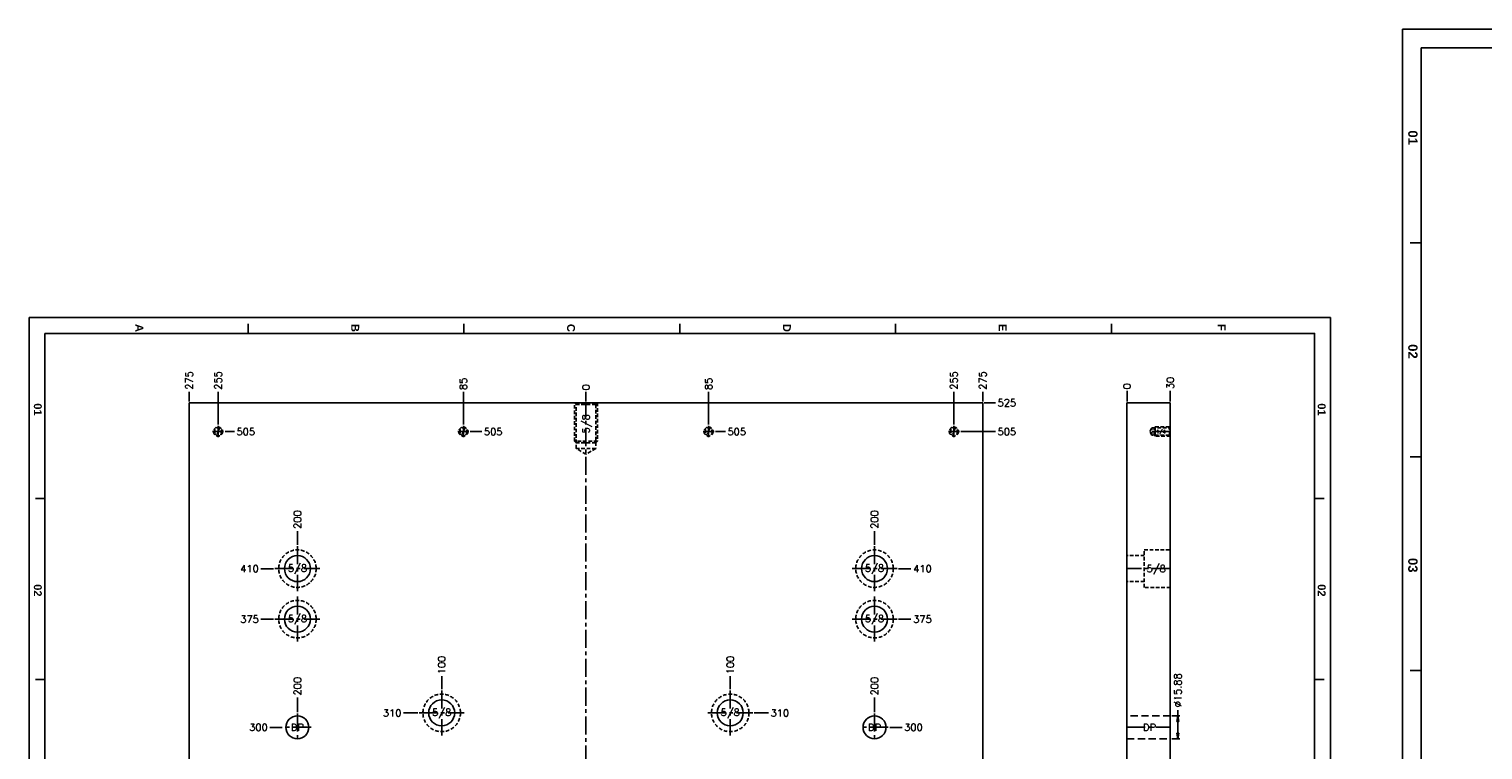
# Model space of a CAD drawing. Extents: x 2651 to 11825, y -3833 to 1075.
# Tile 114 of 256: x 3603 to 4610, y -1863 to -1363. Entities that reach past the tile are written whole.
import ezdxf
from ezdxf.enums import TextEntityAlignment as Align

# ---------------------------------------------------------------- set-up
doc = ezdxf.new("R2010")
doc.units = 0
doc.header["$LTSCALE"] = 10
for name, pattern in [('CENTER', [2, 1.25, -0.25, 0.25, -0.25]), ('DASHED', [0.75, 0.5, -0.25]), ('HIDDEN', [0.375, 0.25, -0.125])]:
    doc.linetypes.add(name, pattern=pattern)
doc.layers.get('0').update_dxf_attribs({"linetype": 'CONTINUOUS'})
doc.layers.get('Defpoints').update_dxf_attribs({"linetype": 'CONTINUOUS'})
for name, color, linetype in [('2', 7, 'CONTINUOUS'), ('96', 7, 'CONTINUOUS'), ('BOX', 4, 'CONTINUOUS'), ('CEN', 1, 'CENTER'), ('DIM', 3, 'CONTINUOUS'), ('HIDDEN', 6, 'HIDDEN'), ('PART', 7, 'CONTINUOUS'), ('TEXT', 4, 'CONTINUOUS')]:
    doc.layers.add(name, color=color, linetype=linetype)
doc.styles.get("Standard").update_dxf_attribs({"font": 'romans.shx'})
doc.dimstyles.new('T5', dxfattribs={"dimtxt": 5, "dimasz": 4, "dimexe": 1.5, "dimexo": 1, "dimgap": 1.5, "dimtad": 0, "dimrnd": 1.38778e-17, "dimzin": 9, "dimdsep": 46, "dimtxsty": 'Standard', "dimblk": 'CLOSED', "dimcen": 0, "dimclrd": 3, "dimclre": 3, "dimclrt": 3, "dimazin": 2, "dimtfac": 0.75, "dimtofl": 0, "dimtmove": 0, "dimatfit": 3, "dimfxl": 0, "dimtolj": 1, "dimarcsym": 0})

# ---------------------------------------------------------------- blocks, each defined once
blk = doc.blocks.new('*U2414', base_point=(1762, -708.4))
for radius in [3.17, 2.6]:
    blk.add_circle((1762, -708.4), radius)
at = {"layer": 'CEN'}
for p, q in [((1762, -704.5), (1762, -712.2)), ((1758.2, -708.4), (1765.8, -708.4))]:
    blk.add_line(p, q, dxfattribs=at)
blk = doc.blocks.new('*U2415', base_point=(1932, -708.4))
for radius in [3.17, 2.6]:
    blk.add_circle((1932, -708.4), radius)
at = {"layer": 'CEN'}
for p, q in [((1932, -704.5), (1932, -712.2)), ((1928.2, -708.4), (1935.8, -708.4))]:
    blk.add_line(p, q, dxfattribs=at)
blk = doc.blocks.new('*U2416', base_point=(2102, -708.4))
for radius in [3.17, 2.6]:
    blk.add_circle((2102, -708.4), radius)
at = {"layer": 'CEN'}
for p, q in [((2102, -704.5), (2102, -712.2)), ((2098.2, -708.4), (2105.8, -708.4))]:
    blk.add_line(p, q, dxfattribs=at)
blk = doc.blocks.new('*U2417', base_point=(2272, -708.4))
for radius in [3.17, 2.6]:
    blk.add_circle((2272, -708.4), radius)
at = {"layer": 'CEN'}
for p, q in [((2272, -704.5), (2272, -712.2)), ((2268.2, -708.4), (2275.8, -708.4))]:
    blk.add_line(p, q, dxfattribs=at)
blk = doc.blocks.new('*U2434', base_point=(1341.3, -803.4))
blk.add_circle((1341.3, -803.4), 13)
at = {"layer": 'CEN'}
for p, q in [((1341.3, -787.8), (1341.3, -819)), ((1325.7, -803.4), (1356.9, -803.4))]:
    blk.add_line(p, q, dxfattribs=at)
at = {"layer": 'PART'}
blk.add_circle((1341.3, -803.4), 9, dxfattribs=at)
blk = doc.blocks.new('*U2435', base_point=(1341.3, -838.4))
blk.add_circle((1341.3, -838.4), 13)
at = {"layer": 'CEN'}
for p, q in [((1341.3, -822.8), (1341.3, -854)), ((1325.7, -838.4), (1356.9, -838.4))]:
    blk.add_line(p, q, dxfattribs=at)
at = {"layer": 'PART'}
blk.add_circle((1341.3, -838.4), 9, dxfattribs=at)
blk = doc.blocks.new('*U2436', base_point=(1441.3, -903.4))
blk.add_circle((1441.3, -903.4), 13)
at = {"layer": 'CEN'}
for p, q in [((1441.3, -887.8), (1441.3, -919)), ((1425.7, -903.4), (1456.9, -903.4))]:
    blk.add_line(p, q, dxfattribs=at)
at = {"layer": 'PART'}
blk.add_circle((1441.3, -903.4), 9, dxfattribs=at)
blk = doc.blocks.new('*U2437', base_point=(1641.3, -903.4))
blk.add_circle((1641.3, -903.4), 13)
at = {"layer": 'CEN'}
for p, q in [((1641.3, -887.8), (1641.3, -919)), ((1625.7, -903.4), (1656.9, -903.4))]:
    blk.add_line(p, q, dxfattribs=at)
at = {"layer": 'PART'}
blk.add_circle((1641.3, -903.4), 9, dxfattribs=at)
blk = doc.blocks.new('*U2438', base_point=(1741.3, -838.4))
blk.add_circle((1741.3, -838.4), 13)
at = {"layer": 'CEN'}
for p, q in [((1741.3, -822.8), (1741.3, -854)), ((1725.7, -838.4), (1756.9, -838.4))]:
    blk.add_line(p, q, dxfattribs=at)
at = {"layer": 'PART'}
blk.add_circle((1741.3, -838.4), 9, dxfattribs=at)
blk = doc.blocks.new('*U2439', base_point=(1741.3, -803.4))
blk.add_circle((1741.3, -803.4), 13)
at = {"layer": 'CEN'}
for p, q in [((1741.3, -787.8), (1741.3, -819)), ((1725.7, -803.4), (1756.9, -803.4))]:
    blk.add_line(p, q, dxfattribs=at)
at = {"layer": 'PART'}
blk.add_circle((1741.3, -803.4), 9, dxfattribs=at)
blk = doc.blocks.new('*D2669')
at = {"layer": 'Defpoints', "color": 0}
for p in [(3988.7, -1614.8), (3988.7, -1622.4), (3988.7, -2147.4)]:
    blk.add_point(p, dxfattribs=at)
at = {"layer": 'DIM', "color": 3, "lineweight": -2}
blk.add_line((3988.7, -1621.4), (3988.7, -1614.8), dxfattribs=at)
at = {"layer": 'DIM', "color": 3, "insert": (3988.7, -1611.7), "char_height": 5, "attachment_point": 5, "rotation": 90}
blk.add_mtext('\\A1;0', dxfattribs=at)
blk = doc.blocks.new('_Closed')
at = {"color": 0, "linetype": 'ByBlock', "lineweight": -2}
for p, q in [((-1, 0.17), (0, 0)), ((-1, 0.17), (-1, -0.17)), ((0, 0), (-1, -0.17)), ((0, 0), (-1, 0))]:
    blk.add_line(p, q, dxfattribs=at)
blk = doc.blocks.new('*D2670')
at = {"layer": 'Defpoints', "color": 0}
for p in [(3713.7, -1614.8), (3713.7, -1622.4), (3988.7, -2147.4)]:
    blk.add_point(p, dxfattribs=at)
at = {"layer": 'DIM', "color": 3, "lineweight": -2}
blk.add_line((3713.7, -1621.4), (3713.7, -1614.8), dxfattribs=at)
at = {"layer": 'DIM', "color": 3, "insert": (3713.7, -1606.9), "char_height": 5, "attachment_point": 5, "rotation": 90}
blk.add_mtext('\\A1;275', dxfattribs=at)
blk = doc.blocks.new('*D2671')
at = {"layer": 'Defpoints', "color": 0}
for p in [(4263.7, -1614.8), (4263.7, -1622.4), (3988.7, -2147.4)]:
    blk.add_point(p, dxfattribs=at)
at = {"layer": 'DIM', "color": 3, "lineweight": -2}
blk.add_line((4263.7, -1621.4), (4263.7, -1614.8), dxfattribs=at)
at = {"layer": 'DIM', "color": 3, "insert": (4263.7, -1606.9), "char_height": 5, "attachment_point": 5, "rotation": 90}
blk.add_mtext('\\A1;275', dxfattribs=at)
blk = doc.blocks.new('*D2672')
at = {"layer": 'Defpoints', "color": 0}
for p in [(4263.7, -1622.4), (4272.5, -1622.4), (3988.7, -2147.4)]:
    blk.add_point(p, dxfattribs=at)
at = {"layer": 'DIM', "color": 3, "lineweight": -2}
blk.add_line((4264.7, -1622.4), (4272.5, -1622.4), dxfattribs=at)
at = {"layer": 'DIM', "color": 3, "insert": (4280.4, -1622.4), "char_height": 5, "attachment_point": 5}
blk.add_mtext('\\A1;525', dxfattribs=at)
blk = doc.blocks.new('*D2678')
at = {"layer": 'Defpoints', "color": 0}
for p in [(4247.5, -1642.4), (4272.5, -1642.4), (3988.7, -2147.4)]:
    blk.add_point(p, dxfattribs=at)
at = {"layer": 'DIM', "color": 3, "lineweight": -2}
blk.add_line((4248.5, -1642.4), (4272.5, -1642.4), dxfattribs=at)
at = {"layer": 'DIM', "color": 3, "insert": (4280.4, -1642.4), "char_height": 5, "attachment_point": 5}
blk.add_mtext('\\A1;505', dxfattribs=at)
blk = doc.blocks.new('*D2679')
at = {"layer": 'Defpoints', "color": 0}
for p in [(4243.7, -1614.8), (4243.7, -1638.5), (3988.7, -2147.4)]:
    blk.add_point(p, dxfattribs=at)
at = {"layer": 'DIM', "color": 3, "lineweight": -2}
blk.add_line((4243.7, -1637.5), (4243.7, -1614.8), dxfattribs=at)
at = {"layer": 'DIM', "color": 3, "insert": (4243.7, -1606.9), "char_height": 5, "attachment_point": 5, "rotation": 90}
blk.add_mtext('\\A1;255', dxfattribs=at)
blk = doc.blocks.new('*D2680')
at = {"layer": 'Defpoints', "color": 0}
for p in [(4073.7, -1614.8), (4073.7, -1638.5), (3988.7, -2147.4)]:
    blk.add_point(p, dxfattribs=at)
at = {"layer": 'DIM', "color": 3, "lineweight": -2}
blk.add_line((4073.7, -1637.5), (4073.7, -1614.8), dxfattribs=at)
at = {"layer": 'DIM', "color": 3, "insert": (4073.7, -1609.3), "char_height": 5, "attachment_point": 5, "rotation": 90}
blk.add_mtext('\\A1;85', dxfattribs=at)
blk = doc.blocks.new('*D2681')
at = {"layer": 'Defpoints', "color": 0}
for p in [(3903.7, -1614.8), (3903.7, -1638.5), (3988.7, -2147.4)]:
    blk.add_point(p, dxfattribs=at)
at = {"layer": 'DIM', "color": 3, "lineweight": -2}
blk.add_line((3903.7, -1637.5), (3903.7, -1614.8), dxfattribs=at)
at = {"layer": 'DIM', "color": 3, "insert": (3903.7, -1609.3), "char_height": 5, "attachment_point": 5, "rotation": 90}
blk.add_mtext('\\A1;85', dxfattribs=at)
blk = doc.blocks.new('*D2682')
at = {"layer": 'Defpoints', "color": 0}
for p in [(3733.7, -1614.8), (3733.7, -1638.5), (3988.7, -2147.4)]:
    blk.add_point(p, dxfattribs=at)
at = {"layer": 'DIM', "color": 3, "lineweight": -2}
blk.add_line((3733.7, -1637.5), (3733.7, -1614.8), dxfattribs=at)
at = {"layer": 'DIM', "color": 3, "insert": (3733.7, -1606.9), "char_height": 5, "attachment_point": 5, "rotation": 90}
blk.add_mtext('\\A1;255', dxfattribs=at)
blk = doc.blocks.new('*D2683')
at = {"layer": 'Defpoints', "color": 0}
for p in [(3737.5, -1642.4), (3745, -1642.4), (3988.7, -2147.4)]:
    blk.add_point(p, dxfattribs=at)
at = {"layer": 'DIM', "color": 3, "lineweight": -2}
blk.add_line((3738.5, -1642.4), (3745, -1642.4), dxfattribs=at)
at = {"layer": 'DIM', "color": 3, "insert": (3752.9, -1642.4), "char_height": 5, "attachment_point": 5}
blk.add_mtext('\\A1;505', dxfattribs=at)
blk = doc.blocks.new('*D2684')
at = {"layer": 'Defpoints', "color": 0}
for p in [(3907.5, -1642.4), (3916.5, -1642.4), (3988.7, -2147.4)]:
    blk.add_point(p, dxfattribs=at)
at = {"layer": 'DIM', "color": 3, "lineweight": -2}
blk.add_line((3908.5, -1642.4), (3916.5, -1642.4), dxfattribs=at)
at = {"layer": 'DIM', "color": 3, "insert": (3924.4, -1642.4), "char_height": 5, "attachment_point": 5}
blk.add_mtext('\\A1;505', dxfattribs=at)
blk = doc.blocks.new('*D2685')
at = {"layer": 'Defpoints', "color": 0}
for p in [(4077.5, -1642.4), (4085.3, -1642.4), (3988.7, -2147.4)]:
    blk.add_point(p, dxfattribs=at)
at = {"layer": 'DIM', "color": 3, "lineweight": -2}
blk.add_line((4078.5, -1642.4), (4085.3, -1642.4), dxfattribs=at)
at = {"layer": 'DIM', "color": 3, "insert": (4093.2, -1642.4), "char_height": 5, "attachment_point": 5}
blk.add_mtext('\\A1;505', dxfattribs=at)
blk = doc.blocks.new('*D2686')
at = {"layer": 'Defpoints', "color": 0}
for p in [(4188.7, -1711.3), (4188.7, -1721.8), (3988.7, -2147.4)]:
    blk.add_point(p, dxfattribs=at)
at = {"layer": 'DIM', "color": 3, "lineweight": -2}
blk.add_line((4188.7, -1720.8), (4188.7, -1711.3), dxfattribs=at)
at = {"layer": 'DIM', "color": 3, "insert": (4188.7, -1703.4), "char_height": 5, "attachment_point": 5, "rotation": 90}
blk.add_mtext('\\A1;200', dxfattribs=at)
blk = doc.blocks.new('*D2687')
at = {"layer": 'Defpoints', "color": 0}
for p in [(4204.3, -1737.4), (4213.9, -1737.4), (3988.7, -2147.4)]:
    blk.add_point(p, dxfattribs=at)
at = {"layer": 'DIM', "color": 3, "lineweight": -2}
blk.add_line((4205.3, -1737.4), (4213.9, -1737.4), dxfattribs=at)
at = {"layer": 'DIM', "color": 3, "insert": (4221.9, -1737.4), "char_height": 5, "attachment_point": 5}
blk.add_mtext('\\A1;410', dxfattribs=at)
blk = doc.blocks.new('*D2688')
at = {"layer": 'Defpoints', "color": 0}
for p in [(4204.3, -1772.4), (4213.9, -1772.4), (3988.7, -2147.4)]:
    blk.add_point(p, dxfattribs=at)
at = {"layer": 'DIM', "color": 3, "lineweight": -2}
blk.add_line((4205.3, -1772.4), (4213.9, -1772.4), dxfattribs=at)
at = {"layer": 'DIM', "color": 3, "insert": (4221.9, -1772.4), "char_height": 5, "attachment_point": 5}
blk.add_mtext('\\A1;375', dxfattribs=at)
blk = doc.blocks.new('*D2689')
at = {"layer": 'Defpoints', "color": 0}
for p in [(4188.7, -1826.8), (4188.7, -1837.8), (3988.7, -2147.4)]:
    blk.add_point(p, dxfattribs=at)
at = {"layer": 'DIM', "color": 3, "lineweight": -2}
blk.add_line((4188.7, -1836.8), (4188.7, -1826.8), dxfattribs=at)
at = {"layer": 'DIM', "color": 3, "insert": (4188.7, -1818.9), "char_height": 5, "attachment_point": 5, "rotation": 90}
blk.add_mtext('\\A1;200', dxfattribs=at)
blk = doc.blocks.new('*D2690')
at = {"layer": 'Defpoints', "color": 0}
for p in [(4198.2, -1847.4), (4207.8, -1847.4), (3988.7, -2147.4)]:
    blk.add_point(p, dxfattribs=at)
at = {"layer": 'DIM', "color": 3, "lineweight": -2}
blk.add_line((4199.2, -1847.4), (4207.8, -1847.4), dxfattribs=at)
at = {"layer": 'DIM', "color": 3, "insert": (4215.7, -1847.4), "char_height": 5, "attachment_point": 5}
blk.add_mtext('\\A1;300', dxfattribs=at)
blk = doc.blocks.new('*D2700')
at = {"layer": 'Defpoints', "color": 0}
for p in [(4088.7, -1811.8), (4088.7, -1821.8), (3988.7, -2147.4)]:
    blk.add_point(p, dxfattribs=at)
at = {"layer": 'DIM', "color": 3, "lineweight": -2}
blk.add_line((4088.7, -1820.8), (4088.7, -1811.8), dxfattribs=at)
at = {"layer": 'DIM', "color": 3, "insert": (4088.7, -1804.2), "char_height": 5, "attachment_point": 5, "rotation": 90}
blk.add_mtext('\\A1;100', dxfattribs=at)
blk = doc.blocks.new('*D2701')
at = {"layer": 'Defpoints', "color": 0}
for p in [(4104.3, -1837.4), (4115.2, -1837.4), (3988.7, -2147.4)]:
    blk.add_point(p, dxfattribs=at)
at = {"layer": 'DIM', "color": 3, "lineweight": -2}
blk.add_line((4105.3, -1837.4), (4115.2, -1837.4), dxfattribs=at)
at = {"layer": 'DIM', "color": 3, "insert": (4123.1, -1837.4), "char_height": 5, "attachment_point": 5}
blk.add_mtext('\\A1;310', dxfattribs=at)
blk = doc.blocks.new('*D2708')
at = {"layer": 'Defpoints', "color": 0}
for p in [(3788.7, -1711.3), (3788.7, -1721.8), (3988.7, -2147.4)]:
    blk.add_point(p, dxfattribs=at)
at = {"layer": 'DIM', "color": 3, "lineweight": -2}
blk.add_line((3788.7, -1720.8), (3788.7, -1711.3), dxfattribs=at)
at = {"layer": 'DIM', "color": 3, "insert": (3788.7, -1703.4), "char_height": 5, "attachment_point": 5, "rotation": 90}
blk.add_mtext('\\A1;200', dxfattribs=at)
blk = doc.blocks.new('*D2709')
at = {"layer": 'Defpoints', "color": 0}
for p in [(3763.4, -1737.4), (3773.1, -1737.4), (3988.7, -2147.4)]:
    blk.add_point(p, dxfattribs=at)
at = {"layer": 'DIM', "color": 3, "lineweight": -2}
blk.add_line((3772.1, -1737.4), (3763.4, -1737.4), dxfattribs=at)
at = {"layer": 'DIM', "color": 3, "insert": (3755.5, -1737.4), "char_height": 5, "attachment_point": 5}
blk.add_mtext('\\A1;410', dxfattribs=at)
blk = doc.blocks.new('*D2710')
at = {"layer": 'Defpoints', "color": 0}
for p in [(3763.4, -1772.4), (3773.1, -1772.4), (3988.7, -2147.4)]:
    blk.add_point(p, dxfattribs=at)
at = {"layer": 'DIM', "color": 3, "lineweight": -2}
blk.add_line((3772.1, -1772.4), (3763.4, -1772.4), dxfattribs=at)
at = {"layer": 'DIM', "color": 3, "insert": (3755.5, -1772.4), "char_height": 5, "attachment_point": 5}
blk.add_mtext('\\A1;375', dxfattribs=at)
blk = doc.blocks.new('*D2711')
at = {"layer": 'Defpoints', "color": 0}
for p in [(3788.7, -1826.8), (3788.7, -1837.8), (3988.7, -2147.4)]:
    blk.add_point(p, dxfattribs=at)
at = {"layer": 'DIM', "color": 3, "lineweight": -2}
blk.add_line((3788.7, -1836.8), (3788.7, -1826.8), dxfattribs=at)
at = {"layer": 'DIM', "color": 3, "insert": (3788.7, -1818.9), "char_height": 5, "attachment_point": 5, "rotation": 90}
blk.add_mtext('\\A1;200', dxfattribs=at)
blk = doc.blocks.new('*D2712')
at = {"layer": 'Defpoints', "color": 0}
for p in [(3769.6, -1847.4), (3779.2, -1847.4), (3988.7, -2147.4)]:
    blk.add_point(p, dxfattribs=at)
at = {"layer": 'DIM', "color": 3, "lineweight": -2}
blk.add_line((3778.2, -1847.4), (3769.6, -1847.4), dxfattribs=at)
at = {"layer": 'DIM', "color": 3, "insert": (3761.7, -1847.4), "char_height": 5, "attachment_point": 5}
blk.add_mtext('\\A1;300', dxfattribs=at)
blk = doc.blocks.new('*D2720')
at = {"layer": 'Defpoints', "color": 0}
for p in [(3888.7, -1811.8), (3888.7, -1821.8), (3988.7, -2147.4)]:
    blk.add_point(p, dxfattribs=at)
at = {"layer": 'DIM', "color": 3, "lineweight": -2}
blk.add_line((3888.7, -1820.8), (3888.7, -1811.8), dxfattribs=at)
at = {"layer": 'DIM', "color": 3, "insert": (3888.7, -1804.2), "char_height": 5, "attachment_point": 5, "rotation": 90}
blk.add_mtext('\\A1;100', dxfattribs=at)
blk = doc.blocks.new('*D2721')
at = {"layer": 'Defpoints', "color": 0}
for p in [(3862.2, -1837.4), (3873.1, -1837.4), (3988.7, -2147.4)]:
    blk.add_point(p, dxfattribs=at)
at = {"layer": 'DIM', "color": 3, "lineweight": -2}
blk.add_line((3872.1, -1837.4), (3862.2, -1837.4), dxfattribs=at)
at = {"layer": 'DIM', "color": 3, "insert": (3854.3, -1837.4), "char_height": 5, "attachment_point": 5}
blk.add_mtext('\\A1;310', dxfattribs=at)
blk = doc.blocks.new('*D2768')
at = {"layer": 'Defpoints', "color": 0}
for p in [(4363.7, -1614.2), (4363.7, -1622.4), (4363.7, -2147.4)]:
    blk.add_point(p, dxfattribs=at)
at = {"layer": 'DIM', "color": 3, "lineweight": -2}
blk.add_line((4363.7, -1621.4), (4363.7, -1614.2), dxfattribs=at)
at = {"layer": 'DIM', "color": 3, "insert": (4363.7, -1611), "char_height": 5, "attachment_point": 5, "rotation": 90}
blk.add_mtext('\\A1;0', dxfattribs=at)
blk = doc.blocks.new('*D2769')
at = {"layer": 'Defpoints', "color": 0}
for p in [(4393.7, -1614.2), (4393.7, -1622.4), (4363.7, -2147.4)]:
    blk.add_point(p, dxfattribs=at)
at = {"layer": 'DIM', "color": 3, "lineweight": -2}
blk.add_line((4393.7, -1621.4), (4393.7, -1614.2), dxfattribs=at)
at = {"layer": 'DIM', "color": 3, "insert": (4393.7, -1608.7), "char_height": 5, "attachment_point": 5, "rotation": 90}
blk.add_mtext('\\A1;30', dxfattribs=at)
blk = doc.blocks.new('*D2770')
at = {"layer": 'Defpoints', "color": 0}
for p in [(4393.7, -1839.4), (4393.7, -1855.3), (4398.9, -1855.3)]:
    blk.add_point(p, dxfattribs=at)
at = {"layer": 'DIM', "color": 3, "lineweight": -2}
for p, q in [((4394.7, -1839.4), (4400.4, -1839.4)), ((4398.9, -1839.4), (4398.9, -1835.4)), ((4398.9, -1851.3), (4398.9, -1843.4)), ((4394.7, -1855.3), (4400.4, -1855.3))]:
    blk.add_line(p, q, dxfattribs=at)
at = {"layer": 'DIM', "color": 3, "lineweight": -2, "xscale": 4, "yscale": 4, "zscale": 4}
for p, rotation in [((4398.9, -1839.4), 90), ((4398.9, -1855.3), 270)]:
    blk.add_blockref('_Closed', p, dxfattribs=dict(at, rotation=rotation))
at = {"layer": 'DIM', "color": 3, "insert": (4398.9, -1821.7), "char_height": 5, "attachment_point": 5, "rotation": 90}
blk.add_mtext('\\A1;%%c15.88', dxfattribs=at)
blk = doc.blocks.new('QQQ')
at = {"color": 4}
for p, q in [((-983.2, 2475.08), (-983.2, 2481.08)), ((-847.2, 2475.08), (-847.2, 2481.08)), ((-711.2, 2475.08), (-711.2, 2481.08)), ((-575.2, 2475.08), (-575.2, 2481.08)), ((-439.2, 2475.08), (-439.2, 2481.08)), ((-1111.2, 2371.08), (-1117.2, 2371.08)), ((-305.2, 2371.08), (-311.2, 2371.08)), ((-1111.2, 2257.08), (-1117.2, 2257.08)), ((-305.2, 2257.08), (-311.2, 2257.08)), ((-1111.2, 2143.08), (-1117.2, 2143.08)), ((-305.2, 2143.08), (-311.2, 2143.08)), ((-1111.2, 2029.08), (-1117.2, 2029.08)), ((-305.2, 2029.08), (-311.2, 2029.08)), ((-1111.2, 1915.08), (-1117.2, 1915.08)), ((-305.2, 1915.08), (-311.2, 1915.08)), ((-1111.2, 1801.08), (-1117.2, 1801.08)), ((-305.2, 1801.08), (-311.2, 1801.08)), ((-1111.2, 1687.08), (-1117.2, 1687.08)), ((-305.2, 1687.08), (-311.2, 1687.08)), ((-1111.2, 1573.08), (-1117.2, 1573.08)), ((-305.2, 1573.08), (-311.2, 1573.08)), ((-1111.2, 1459.08), (-1117.2, 1459.08)), ((-305.2, 1459.08), (-311.2, 1459.08)), ((-983.2, 1349.08), (-983.2, 1355.08)), ((-847.2, 1349.08), (-847.2, 1355.08)), ((-711.2, 1349.08), (-711.2, 1355.08)), ((-575.2, 1349.08), (-575.2, 1355.08)), ((-439.2, 1349.08), (-439.2, 1355.08))]:
    blk.add_line(p, q, dxfattribs=at)
at = {"layer": 'BOX', "color": 3}
for points in [[(-1121.2, 2485.08), (-1121.2, 1345.08), (-301.2, 1345.08), (-301.2, 2485.08)], [(-1111.2, 2475.08), (-1111.2, 1355.08), (-311.2, 1355.08), (-311.2, 2475.08)]]:
    blk.add_lwpolyline(points, close=True, dxfattribs=at)
at = {"color": 4, "char_height": 5, "attachment_point": 1, "rotation": 270}
for s, width, heights, insert in [('{\\fArial|b1|i0|c0|p34;\\C6;A}', 6, [0], (-1049.2, 2481.08)), ('{\\fArial|b1|i0|c0|p34;\\C6;C}', 6, [0], (-777.2, 2481.08)), ('{\\fArial|b1|i0|c0|p34;\\C6;B}', 6, [0], (-913.2, 2481.08)), ('{\\fArial|b1|i0|c0|p34;\\C6;D}', 6, [0], (-641.2, 2481.08)), ('{\\fArial|b1|i0|c0|p34;\\C6;E}', 6, [0], (-505.2, 2481.08)), ('{\\fArial|b1|i0|c0|p34;\\C6;F}', 6, [0], (-367.2, 2481.08)), ('{\\fArial|b1|i0|c0|p34;\\C6;01}', 8, [0], (-1113.2, 2431.08)), ('{\\fArial|b1|i0|c0|p34;\\C6;01}', 8, [0], (-304.2, 2431.08)), ('{\\fArial|b1|i0|c0|p34;\\C6;02}', 8, [0], (-1113.2, 2317.08)), ('{\\fArial|b1|i0|c0|p34;\\C6;02}', 8, [0], (-304.2, 2317.08)), ('{\\fArial|b1|i0|c0|p34;\\C6;03}', 8, [0], (-1113.2, 2203.08)), ('{\\fArial|b1|i0|c0|p34;\\C6;03}', 8, [0], (-304.2, 2203.08)), ('{\\fArial|b1|i0|c0|p34;\\C6;04}', 8, [0], (-1113.2, 2089.08)), ('{\\fArial|b1|i0|c0|p34;\\C6;04}', 8, [0], (-304.2, 2089.08)), ('{\\fArial|b1|i0|c0|p34;\\C6;05}', 8, [0], (-1113.2, 1975.08)), ('{\\fArial|b1|i0|c0|p34;\\C6;05}', 8, [0], (-304.2, 1975.08)), ('{\\fArial|b1|i0|c0|p34;\\C6;06}', 8, [0], (-1113.2, 1861.08)), ('{\\fArial|b1|i0|c0|p34;\\C6;06}', 8, [0], (-304.2, 1861.08)), ('{\\fArial|b1|i0|c0|p34;\\C6;07}', 8, [0], (-1113.2, 1747.08)), ('{\\fArial|b1|i0|c0|p34;\\C6;07}', 8, [0], (-304.2, 1747.08)), ('{\\fArial|b1|i0|c0|p34;\\C6;08}', 8, [0], (-1113.2, 1633.08)), ('{\\fArial|b1|i0|c0|p34;\\C6;08}', 8, [0], (-304.2, 1633.08)), ('{\\fArial|b1|i0|c0|p34;\\C6;09}', 8, [5.81], (-1113.2, 1519.08)), ('{\\fArial|b1|i0|c0|p34;\\C6;09}', 8, [5.81], (-304.2, 1519.08)), ('{\\fArial|b1|i0|c0|p34;\\C6;10}', 8, [0], (-1113.2, 1405.08)), ('{\\fArial|b1|i0|c0|p34;\\C6;10}', 8, [0], (-304.2, 1405.08)), ('{\\fArial|b1|i0|c0|p34;\\C6;A}', 6, [0], (-1049.2, 1353.08)), ('{\\fArial|b1|i0|c0|p34;\\C6;B}', 6, [0], (-913.2, 1353.08)), ('{\\fArial|b1|i0|c0|p34;\\C6;C}', 6, [0], (-777.2, 1353.08)), ('{\\fArial|b1|i0|c0|p34;\\C6;D}', 6, [0], (-641.2, 1353.08)), ('{\\fArial|b1|i0|c0|p34;\\C6;E}', 6, [0], (-505.2, 1353.08)), ('{\\fArial|b1|i0|c0|p34;\\C6;F}', 6, [0], (-367.2, 1353.08))]:
    blk.add_mtext_dynamic_manual_height_columns(s, width=width, gutter_width=12.5, heights=heights, dxfattribs=dict(at, insert=insert))

msp = doc.modelspace()

# ---------------------------------------------------------------- linework, layer by layer
at = {"layer": '2', "color": 2, "linetype": 'CENTER'}
msp.add_line((3988.684, -2672.358), (3988.684, -1622.358), dxfattribs=at)
at = {"layer": '96', "color": 7, "linetype": 'Continuous'}
for p, q in [((3713.684, -1622.358), (3713.684, -2672.358)), ((3713.684, -1622.358), (4263.684, -1622.358)), ((4263.684, -1622.358), (4263.684, -2672.358)), ((4363.684, -1622.358), (4363.684, -2672.358)), ((4363.684, -1622.358), (4393.684, -1622.358)), ((4393.684, -1622.358), (4393.684, -2672.358))]:
    msp.add_line(p, q, dxfattribs=at)
at = {"layer": '96', "color": 6, "linetype": 'DASHED'}
for p, q in [((4393.684, -1839.418), (4363.684, -1839.418)), ((4363.684, -1855.298), (4393.684, -1855.298))]:
    msp.add_line(p, q, dxfattribs=at)
at = {"layer": '96', "color": 7, "linetype": 'Continuous', "extrusion": (0, 0, -1)}
for centre in [(-3788.684, -1847.358), (-4188.684, -1847.358)]:
    msp.add_circle(centre, 7.94, dxfattribs=at)
at = {"layer": 'CEN'}
for p, q in [((4393.684, -1642.358), (4379.483, -1642.358)), ((4393.684, -1737.358), (4363.684, -1737.358)), ((3788.684, -1837.83), (3788.684, -1856.886)), ((4188.684, -1837.83), (4188.684, -1856.886)), ((3798.212, -1847.358), (3779.156, -1847.358)), ((4198.212, -1847.358), (4179.156, -1847.358)), ((4363.684, -1847.358), (4393.684, -1847.358))]:
    msp.add_line(p, q, dxfattribs=at)
at = {"layer": 'HIDDEN'}
for p, q in [((4375.684, -1728.358), (4363.684, -1728.358)), ((4375.684, -1746.358), (4363.684, -1746.358))]:
    msp.add_line(p, q, dxfattribs=at)
for points in [[(3996.624, -1622.358), (3995.434, -1623.548), (3981.934, -1623.548), (3980.744, -1622.358)], [(3996.624, -1622.358), (3996.624, -1648.958), (3980.744, -1648.958), (3980.744, -1622.358)], [(3995.434, -1623.548), (3995.434, -1654.118), (3981.934, -1654.118), (3981.934, -1623.548)], [(4380.984, -1644.958), (4379.483, -1642.358), (4380.984, -1639.758)], [(4393.109, -1644.958), (4380.984, -1644.958), (4380.984, -1639.758), (4393.109, -1639.758)], [(4383.147, -1645.533), (4382.572, -1644.958), (4382.572, -1639.758), (4383.147, -1639.183)], [(4393.684, -1645.533), (4383.147, -1645.533), (4383.147, -1639.183), (4393.684, -1639.183)], [(4393.684, -1645.533), (4393.109, -1644.958), (4393.109, -1639.758), (4393.684, -1639.183)], [(3996.624, -1648.958), (3995.434, -1650.148), (3981.934, -1650.148), (3980.744, -1648.958)], [(3995.434, -1654.118), (3988.684, -1658.015), (3981.934, -1654.118)], [(4393.684, -1750.358), (4375.684, -1750.358), (4375.684, -1724.358), (4393.684, -1724.358)]]:
    msp.add_lwpolyline(points, dxfattribs=at)

# ---------------------------------------------------------------- block references
at = {"layer": 'DIM'}
for p, xscale, yscale, zscale in [((6012.245, -4593.963), 1.3, 1.3, 1.3), ((4836.005, -4296.947), 1.1, 1.1, 1.1)]:
    msp.add_blockref('QQQ', p, dxfattribs=dict(at, xscale=xscale, yscale=yscale, zscale=zscale))
at = {"layer": 'HIDDEN'}
for name, p in [('*U2414', (3733.684, -1642.358)), ('*U2415', (3903.684, -1642.358)), ('*U2416', (4073.684, -1642.358)), ('*U2417', (4243.684, -1642.358)), ('*U2434', (3788.684, -1737.358)), ('*U2439', (4188.684, -1737.358)), ('*U2435', (3788.684, -1772.358)), ('*U2438', (4188.684, -1772.358)), ('*U2436', (3888.684, -1837.358)), ('*U2437', (4088.684, -1837.358))]:
    msp.add_blockref(name, p, dxfattribs=at)

# ---------------------------------------------------------------- texts
at = {"layer": 'TEXT'}
msp.add_text('5/8', height=5, rotation=90, dxfattribs=at).set_placement((3988.684, -1630.298), align=Align.MIDDLE_RIGHT)
for s, height, p in [('1/4', 2.5, (3733.684, -1642.358)), ('1/4', 2.5, (3903.684, -1642.358)), ('1/4', 2.5, (4073.684, -1642.358)), ('1/4', 2.5, (4243.684, -1642.358)), ('5/8', 5, (3788.684, -1737.358)), ('5/8', 5, (4188.684, -1737.358)), ('5/8', 5, (3788.684, -1772.358)), ('5/8', 5, (4188.684, -1772.358)), ('5/8', 5, (3888.684, -1837.358)), ('5/8', 5, (4088.684, -1837.358)), ('DP', 5, (3788.684, -1847.358)), ('DP', 5, (4188.684, -1847.358)), ('DP', 5, (4379.246, -1847.358))]:
    msp.add_text(s, height=height, dxfattribs=at).set_placement(p, align=Align.MIDDLE)
for s, height, p in [('1/4', 2.5, (4390.509, -1642.358)), ('5/8', 5, (4390.586, -1737.358))]:
    msp.add_text(s, height=height, dxfattribs=at).set_placement(p, align=Align.MIDDLE_RIGHT)

# ---------------------------------------------------------------- dimensions: what is measured, and where the dimension line sits
at = {"layer": 'DIM'}
for feature_location, offset, dtype, origin, picture, middle in [((3713.684, -1622.358), (0, 7.522), 1, (3988.684, -2147.358), '*D2670', (3713.684, -1606.908)), ((3733.684, -1638.548), (0, 23.712), 1, (3988.684, -2147.358), '*D2682', (3733.684, -1606.908)), ((4263.684, -1622.358), (0, 7.522), 1, (3988.684, -2147.358), '*D2671', (4263.684, -1606.908)), ((4243.684, -1638.548), (0, 23.712), 1, (3988.684, -2147.358), '*D2679', (4243.684, -1606.908)), ((3903.684, -1638.548), (0, 23.712), 1, (3988.684, -2147.358), '*D2681', (3903.684, -1609.289)), ((3988.684085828, -1622.357951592), (0, 7.521775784), 1, (3988.684085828, -2147.357951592), '*D2669', (3988.684085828, -1611.669509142)), ((4073.684, -1638.548), (0, 23.712), 1, (3988.684, -2147.358), '*D2680', (4073.684, -1609.289)), ((4363.684085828, -1622.357951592), (0, 8.153757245), 1, (4363.684085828, -2147.357951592), '*D2768', (4363.684085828, -1611.03752768)), ((4393.684, -1622.358), (0, 8.154), 1, (4363.684, -2147.358), '*D2769', (4393.684, -1608.657)), ((4263.684, -1622.358), (8.814, 0), 0, (3988.684, -2147.358), '*D2672', (4280.427, -1622.358)), ((3737.494, -1642.358), (7.504, 0), 0, (3988.684, -2147.358), '*D2683', (3752.927, -1642.358)), ((3907.494, -1642.358), (9.021, 0), 0, (3988.684, -2147.358), '*D2684', (3924.443, -1642.358)), ((4247.494, -1642.358), (25.004, 0), 0, (3988.684, -2147.358), '*D2678', (4280.427, -1642.358)), ((4077.494, -1642.358), (7.778, 0), 0, (3988.684, -2147.358), '*D2685', (4093.2, -1642.358)), ((3788.684, -1721.758), (0, 10.474), 1, (3988.684, -2147.358), '*D2708', (3788.684, -1703.356)), ((4188.684, -1721.758), (0, 10.474), 1, (3988.684, -2147.358), '*D2686', (4188.684, -1703.356)), ((3773.084, -1737.358), (-9.643, 0), 0, (3988.684, -2147.358), '*D2709', (3755.512, -1737.358)), ((4204.284, -1737.358), (9.643, 0), 0, (3988.684, -2147.358), '*D2687', (4221.856, -1737.358)), ((3773.084, -1772.358), (-9.643, 0), 0, (3988.684, -2147.358), '*D2710', (3755.512, -1772.358)), ((4204.284, -1772.358), (9.643, 0), 0, (3988.684, -2147.358), '*D2688', (4221.856, -1772.358)), ((3888.684, -1821.758), (0, 9.939), 1, (3988.684, -2147.358), '*D2720', (3888.684, -1804.247)), ((4088.684, -1821.758), (0, 9.939), 1, (3988.684, -2147.358), '*D2700', (4088.684, -1804.247)), ((3788.684, -1837.83), (0, 11.033), 1, (3988.684, -2147.358), '*D2711', (3788.684, -1818.869)), ((4188.684, -1837.83), (0, 11.033), 1, (3988.684, -2147.358), '*D2689', (4188.684, -1818.869)), ((3779.156, -1847.358), (-9.558, 0), 0, (3988.684, -2147.358), '*D2712', (3761.67, -1847.358)), ((3873.084, -1837.358), (-10.892, 0), 0, (3988.684, -2147.358), '*D2721', (3854.264, -1837.358)), ((4104.284, -1837.358), (10.892, 0), 0, (3988.684, -2147.358), '*D2701', (4123.104, -1837.358)), ((4198.212, -1847.358), (9.558, 0), 0, (3988.684, -2147.358), '*D2690', (4215.699, -1847.358))]:
    dim = msp.add_ordinate_dim(feature_location=feature_location, offset=offset, dtype=dtype, origin=origin, dimstyle='T5', dxfattribs=at)
    dim.commit()
    dim.dimension.update_dxf_attribs({"geometry": picture, "text_midpoint": middle})
dim = msp.add_linear_dim(base=(4398.869, -1855.298), p1=(4393.684, -1839.418), p2=(4393.684, -1855.298), angle=90, text='%%c<>', dimstyle='T5', dxfattribs=at)
dim.commit()
dim.dimension.update_dxf_attribs({"geometry": '*D2770', "text_midpoint": (4398.869, -1821.656), "dimtype": 160})

doc.saveas('drawing.dxf')
